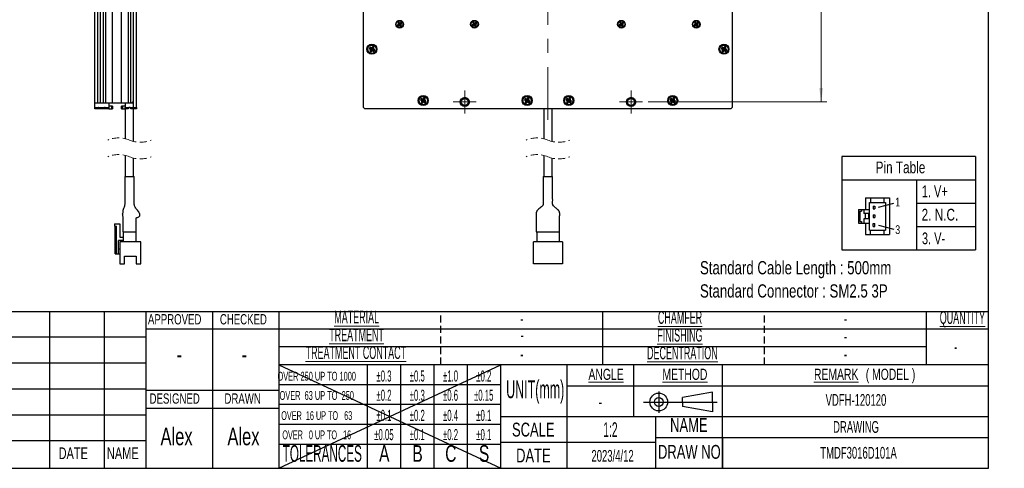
# Model space of a CAD drawing. Header units: millimetres. Extents: x 6 to 294, y 6 to 202.
# Tile 2 of 5: x 116 to 294, y 6 to 87. Entities that reach past the tile are written whole.
import ezdxf

# ---------------------------------------------------------------- set-up
doc = ezdxf.new("R2010")
doc.units = ezdxf.units.MM
doc.linetypes.add('CENTERX2', pattern=[20.32, 12.7, -2.54, 2.54, -2.54])
doc.linetypes.add('HIDDEN', pattern=[1.905, 1.27, -0.635])
doc.styles.add('SLDTEXTSTYLE0', font='TXT', dxfattribs={"width": 0.75})
doc.styles.add('SLDTEXTSTYLE1', font='TXT', dxfattribs={"width": 0.525})
doc.styles.add('SLDTEXTSTYLE2', font='TXT', dxfattribs={"width": 0.7})
doc.styles.add('SLDTEXTSTYLE3', font='TXT', dxfattribs={"width": 0.514474})
doc.styles.add('SLDTEXTSTYLE4', font='TXT', dxfattribs={"width": 0.515789})
doc.styles.add('SLDTEXTSTYLE5', font='TXT', dxfattribs={"width": 0.605})
doc.dimstyles.new('SLDDIMSTYLE0', dxfattribs={"dimtxt": 2.116667, "dimasz": 2.5, "dimexe": 0, "dimexo": 0.0625, "dimgap": 0.529167, "dimtad": 1, "dimdec": 1, "dimlfac": 2, "dimrnd": 1e-09, "dimzin": 4, "dimdsep": 46, "dimtxsty": 'SLDTEXTSTYLE0', "dimsah": 1, "dimcen": 0.09, "dimadec": 0, "dimazin": 1, "dimtfac": 1, "dimtdec": 1, "dimtofl": 0, "dimtmove": 0, "dimatfit": 3, "dimfxl": 1, "dimfrac": 2, "dimtolj": 1, "dimtzin": 12, "dimarcsym": 0})

# ---------------------------------------------------------------- blocks, each defined once
blk = doc.blocks.new('SW_NOTE_0')
at = {"color": 0, "linetype": 'Continuous', "lineweight": 0, "char_height": 2.3813, "attachment_point": 1, "style": 'SLDTEXTSTYLE0'}
for s, insert in [('Standard Cable Length : 500mm', (0, 3.07)), ('Standard Connector : SM2.5 3P', (0, -1.11))]:
    blk.add_mtext(s, dxfattribs=dict(at, insert=insert))
blk = doc.blocks.new('SW_NOTE_2')
at = {"color": 0, "linetype": 'Continuous', "lineweight": 0, "char_height": 2, "attachment_point": 2, "style": 'SLDTEXTSTYLE2'}
for s, insert in [('\\LREMARK', (4.5, 2.58)), ('( MODEL )', (14.3, 2.58))]:
    blk.add_mtext(s, dxfattribs=dict(at, insert=insert))
blk = doc.blocks.new('_D_9')
at = {"color": 7, "linetype": 'Continuous', "lineweight": 18}
for p, q in [((229.74, 136.47), (261.95, 136.47)), ((260.95, 136.47), (260.95, 72.47)), ((229.74, 72.47), (261.95, 72.47))]:
    blk.add_line(p, q, dxfattribs=at)
for points in [[(260.95, 136.47), (260.6, 133.97), (261.3, 133.97)], [(260.95, 72.47), (261.3, 74.97), (260.6, 74.97)]]:
    blk.add_solid(points, dxfattribs=at)
at = {"color": 7, "linetype": 'Continuous', "lineweight": 18, "insert": (258.22, 100.29), "char_height": 2.117, "attachment_point": 1, "rotation": 90, "style": 'SLDTEXTSTYLE0'}
blk.add_mtext('128.0', dxfattribs=at)
blk = doc.blocks.new('SW_CENTERMARKSYMBOL_4')
at = {"color": 0, "linetype": 'Continuous', "lineweight": 0}
for p, q in [((0, 1.25), (0, 2.07)), ((-1.25, 0), (-2.08, 0)), ((0, 0), (-1.25, 0)), ((0, 0), (0, 1.25)), ((0, 0), (0, -1.25)), ((0, 0), (1.25, 0)), ((1.25, 0), (2.07, 0)), ((0, -1.25), (0, -2.08))]:
    blk.add_line(p, q, dxfattribs=at)
blk = doc.blocks.new('SW_CENTERMARKSYMBOL_5')
at = {"color": 0, "linetype": 'Continuous', "lineweight": 0}
for p, q in [((0, 1.25), (0, 2.07)), ((-1.25, 0), (-2.08, 0)), ((0, 0), (-1.25, 0)), ((0, 0), (0, 1.25)), ((0, 0), (0, -1.25)), ((0, 0), (1.25, 0)), ((1.25, 0), (2.07, 0)), ((0, -1.25), (0, -2.08))]:
    blk.add_line(p, q, dxfattribs=at)

msp = doc.modelspace()

# ---------------------------------------------------------------- linework, layer by layer
at = {"color": 7, "linetype": 'Continuous', "lineweight": 25}
for p, q in [((291.144, 6.453), (291.144, 199.039)), ((129.94, 72.224), (129.94, 137.474)), ((135.94, 137.474), (135.94, 72.224)), ((136.44, 72.224), (136.44, 137.474)), ((136.94, 71.474), (136.94, 137.474)), ((136.94, 72.624), (136.94, 137.474)), ((137.44, 71.474), (137.44, 137.474)), ((178.419, 71.474), (178.419, 137.474)), ((244.919, 137.474), (244.919, 71.474)), ((130.44, 136.141), (130.44, 72.224)), ((130.94, 72.224), (130.94, 135.807)), ((131.44, 135.807), (131.44, 72.224)), ((131.94, 72.224), (131.94, 136.141)), ((133.115, 72.224), (133.115, 135.224)), ((134.765, 72.224), (134.765, 135.224)), ((184.763, 86.507), (184.522, 86.349)), ((184.522, 86.349), (184.645, 86.161)), ((184.676, 86.317), (184.522, 86.349)), ((184.794, 86.87), (184.606, 86.747)), ((184.606, 86.747), (184.763, 86.507)), ((184.76, 86.715), (184.606, 86.747)), ((184.645, 86.161), (184.886, 86.318)), ((184.678, 86.315), (184.645, 86.161)), ((184.917, 86.474), (184.676, 86.317)), ((184.676, 86.317), (184.678, 86.315)), ((184.678, 86.315), (184.918, 86.472)), ((184.762, 86.716), (184.76, 86.715)), ((184.76, 86.715), (184.917, 86.474)), ((184.762, 86.716), (184.794, 86.87)), ((184.919, 86.476), (184.762, 86.716)), ((184.917, 86.474), (184.763, 86.507)), ((184.951, 86.63), (184.794, 86.87)), ((184.918, 86.472), (184.886, 86.318)), ((184.886, 86.318), (185.043, 86.078)), ((184.918, 86.472), (185.076, 86.232)), ((185.16, 86.633), (184.919, 86.476)), ((184.919, 86.476), (184.951, 86.63)), ((184.92, 86.474), (185.161, 86.631)), ((184.92, 86.474), (185.074, 86.441)), ((185.078, 86.233), (184.92, 86.474)), ((185.192, 86.787), (184.951, 86.63)), ((185.076, 86.232), (185.043, 86.078)), ((185.043, 86.078), (185.232, 86.201)), ((185.074, 86.441), (185.315, 86.599)), ((185.232, 86.201), (185.074, 86.441)), ((185.076, 86.232), (185.078, 86.233)), ((185.078, 86.233), (185.232, 86.201)), ((185.16, 86.633), (185.192, 86.787)), ((185.161, 86.631), (185.16, 86.633)), ((185.161, 86.631), (185.315, 86.599)), ((185.315, 86.599), (185.192, 86.787)), ((198.263, 86.507), (198.022, 86.349)), ((198.022, 86.349), (198.145, 86.161)), ((198.176, 86.317), (198.022, 86.349)), ((198.294, 86.87), (198.106, 86.747)), ((198.106, 86.747), (198.263, 86.507)), ((198.26, 86.715), (198.106, 86.747)), ((198.145, 86.161), (198.386, 86.318)), ((198.178, 86.315), (198.145, 86.161)), ((198.417, 86.474), (198.176, 86.317)), ((198.176, 86.317), (198.178, 86.315)), ((198.178, 86.315), (198.418, 86.472)), ((198.262, 86.716), (198.26, 86.715)), ((198.26, 86.715), (198.417, 86.474)), ((198.262, 86.716), (198.294, 86.87)), ((198.419, 86.476), (198.262, 86.716)), ((198.417, 86.474), (198.263, 86.507)), ((198.451, 86.63), (198.294, 86.87)), ((198.418, 86.472), (198.386, 86.318)), ((198.386, 86.318), (198.543, 86.078)), ((198.418, 86.472), (198.576, 86.232)), ((198.66, 86.633), (198.419, 86.476)), ((198.419, 86.476), (198.451, 86.63)), ((198.42, 86.474), (198.661, 86.631)), ((198.42, 86.474), (198.574, 86.441)), ((198.578, 86.233), (198.42, 86.474)), ((198.692, 86.787), (198.451, 86.63)), ((198.576, 86.232), (198.543, 86.078)), ((198.543, 86.078), (198.732, 86.201)), ((198.574, 86.441), (198.815, 86.599)), ((198.732, 86.201), (198.574, 86.441)), ((198.576, 86.232), (198.578, 86.233)), ((198.578, 86.233), (198.732, 86.201)), ((198.66, 86.633), (198.692, 86.787)), ((198.661, 86.631), (198.66, 86.633)), ((198.661, 86.631), (198.815, 86.599)), ((198.815, 86.599), (198.692, 86.787)), ((224.763, 86.507), (224.522, 86.349)), ((224.522, 86.349), (224.645, 86.161)), ((224.676, 86.317), (224.522, 86.349)), ((224.794, 86.87), (224.606, 86.747)), ((224.606, 86.747), (224.763, 86.507)), ((224.76, 86.715), (224.606, 86.747)), ((224.645, 86.161), (224.886, 86.318)), ((224.678, 86.315), (224.645, 86.161)), ((224.917, 86.474), (224.676, 86.317)), ((224.676, 86.317), (224.678, 86.315)), ((224.678, 86.315), (224.918, 86.472)), ((224.762, 86.716), (224.76, 86.715)), ((224.76, 86.715), (224.917, 86.474)), ((224.762, 86.716), (224.794, 86.87)), ((224.919, 86.476), (224.762, 86.716)), ((224.917, 86.474), (224.763, 86.507)), ((224.951, 86.63), (224.794, 86.87)), ((224.918, 86.472), (224.886, 86.318)), ((224.886, 86.318), (225.043, 86.078)), ((224.918, 86.472), (225.076, 86.232)), ((225.16, 86.633), (224.919, 86.476)), ((224.919, 86.476), (224.951, 86.63)), ((224.92, 86.474), (225.161, 86.631)), ((224.92, 86.474), (225.074, 86.441)), ((225.078, 86.233), (224.92, 86.474)), ((225.192, 86.787), (224.951, 86.63)), ((225.076, 86.232), (225.043, 86.078)), ((225.043, 86.078), (225.232, 86.201)), ((225.074, 86.441), (225.315, 86.599)), ((225.232, 86.201), (225.074, 86.441)), ((225.076, 86.232), (225.078, 86.233)), ((225.078, 86.233), (225.232, 86.201)), ((225.16, 86.633), (225.192, 86.787)), ((225.161, 86.631), (225.16, 86.633)), ((225.161, 86.631), (225.315, 86.599)), ((225.315, 86.599), (225.192, 86.787)), ((238.263, 86.507), (238.022, 86.349)), ((238.022, 86.349), (238.145, 86.161)), ((238.176, 86.317), (238.022, 86.349)), ((238.294, 86.87), (238.106, 86.747)), ((238.106, 86.747), (238.263, 86.507)), ((238.26, 86.715), (238.106, 86.747)), ((238.145, 86.161), (238.386, 86.318)), ((238.178, 86.315), (238.145, 86.161)), ((238.417, 86.474), (238.176, 86.317)), ((238.176, 86.317), (238.178, 86.315)), ((238.178, 86.315), (238.418, 86.472)), ((238.262, 86.716), (238.26, 86.715)), ((238.26, 86.715), (238.417, 86.474)), ((238.262, 86.716), (238.294, 86.87)), ((238.419, 86.476), (238.262, 86.716)), ((238.417, 86.474), (238.263, 86.507)), ((238.451, 86.63), (238.294, 86.87)), ((238.418, 86.472), (238.386, 86.318)), ((238.386, 86.318), (238.543, 86.078)), ((238.418, 86.472), (238.576, 86.232)), ((238.66, 86.633), (238.419, 86.476)), ((238.419, 86.476), (238.451, 86.63)), ((238.42, 86.474), (238.661, 86.631)), ((238.42, 86.474), (238.574, 86.441)), ((238.578, 86.233), (238.42, 86.474)), ((238.692, 86.787), (238.451, 86.63)), ((238.576, 86.232), (238.543, 86.078)), ((238.543, 86.078), (238.732, 86.201)), ((238.574, 86.441), (238.815, 86.599)), ((238.732, 86.201), (238.574, 86.441)), ((238.576, 86.232), (238.578, 86.233)), ((238.578, 86.233), (238.732, 86.201)), ((238.66, 86.633), (238.692, 86.787)), ((238.661, 86.631), (238.66, 86.633)), ((238.661, 86.631), (238.815, 86.599)), ((238.815, 86.599), (238.692, 86.787)), ((179.576, 82.368), (179.416, 82.114)), ((179.569, 82.149), (179.416, 82.114)), ((179.416, 82.114), (179.712, 81.927)), ((179.712, 81.927), (179.525, 81.632)), ((179.611, 82.214), (179.569, 82.149)), ((179.569, 82.149), (179.865, 81.962)), ((179.872, 82.181), (179.576, 82.368)), ((179.611, 82.214), (179.576, 82.368)), ((179.907, 82.027), (179.611, 82.214)), ((179.865, 81.962), (179.678, 81.666)), ((179.865, 81.962), (179.712, 81.927)), ((179.744, 81.625), (179.931, 81.921)), ((179.778, 81.471), (179.965, 81.767)), ((180.059, 82.477), (179.872, 82.181)), ((179.907, 82.027), (179.872, 82.181)), ((180.094, 82.323), (179.907, 82.027)), ((179.931, 81.921), (179.965, 81.767)), ((179.931, 81.921), (180.226, 81.734)), ((179.965, 81.767), (180.261, 81.58)), ((179.972, 81.986), (180.159, 82.282)), ((179.972, 81.986), (180.126, 82.021)), ((180.268, 81.799), (179.972, 81.986)), ((180.313, 82.316), (180.059, 82.477)), ((180.094, 82.323), (180.059, 82.477)), ((180.159, 82.282), (180.094, 82.323)), ((180.126, 82.021), (180.313, 82.316)), ((180.421, 81.834), (180.126, 82.021)), ((180.159, 82.282), (180.313, 82.316)), ((180.226, 81.734), (180.268, 81.799)), ((180.226, 81.734), (180.261, 81.58)), ((180.261, 81.58), (180.421, 81.834)), ((180.268, 81.799), (180.421, 81.834)), ((243.076, 82.368), (242.916, 82.114)), ((243.069, 82.149), (242.916, 82.114)), ((242.916, 82.114), (243.212, 81.927)), ((243.212, 81.927), (243.025, 81.632)), ((243.111, 82.214), (243.069, 82.149)), ((243.069, 82.149), (243.365, 81.962)), ((243.372, 82.181), (243.076, 82.368)), ((243.111, 82.214), (243.076, 82.368)), ((243.407, 82.027), (243.111, 82.214)), ((243.365, 81.962), (243.178, 81.666)), ((243.365, 81.962), (243.212, 81.927)), ((243.244, 81.625), (243.431, 81.921)), ((243.278, 81.471), (243.465, 81.767)), ((243.559, 82.477), (243.372, 82.181)), ((243.407, 82.027), (243.372, 82.181)), ((243.594, 82.323), (243.407, 82.027)), ((243.431, 81.921), (243.465, 81.767)), ((243.431, 81.921), (243.726, 81.734)), ((243.465, 81.767), (243.761, 81.58)), ((243.472, 81.986), (243.659, 82.282)), ((243.472, 81.986), (243.626, 82.021)), ((243.768, 81.799), (243.472, 81.986)), ((243.813, 82.316), (243.559, 82.477)), ((243.594, 82.323), (243.559, 82.477)), ((243.659, 82.282), (243.594, 82.323)), ((243.626, 82.021), (243.813, 82.316)), ((243.921, 81.834), (243.626, 82.021)), ((243.659, 82.282), (243.813, 82.316)), ((243.726, 81.734), (243.768, 81.799)), ((243.726, 81.734), (243.761, 81.58)), ((243.761, 81.58), (243.921, 81.834)), ((243.768, 81.799), (243.921, 81.834)), ((179.678, 81.666), (179.525, 81.632)), ((179.525, 81.632), (179.778, 81.471)), ((179.678, 81.666), (179.744, 81.625)), ((179.744, 81.625), (179.778, 81.471)), ((243.178, 81.666), (243.025, 81.632)), ((243.025, 81.632), (243.278, 81.471)), ((243.178, 81.666), (243.244, 81.625)), ((243.244, 81.625), (243.278, 81.471)), ((188.826, 73.118), (188.666, 72.864)), ((188.819, 72.899), (188.666, 72.864)), ((188.666, 72.864), (188.962, 72.677)), ((188.861, 72.964), (188.819, 72.899)), ((188.819, 72.899), (189.115, 72.712)), ((189.122, 72.931), (188.826, 73.118)), ((188.861, 72.964), (188.826, 73.118)), ((189.157, 72.777), (188.861, 72.964)), ((189.309, 73.227), (189.122, 72.931)), ((189.157, 72.777), (189.122, 72.931)), ((189.344, 73.073), (189.157, 72.777)), ((189.222, 72.736), (189.409, 73.032)), ((189.563, 73.066), (189.309, 73.227)), ((189.344, 73.073), (189.309, 73.227)), ((189.409, 73.032), (189.344, 73.073)), ((189.376, 72.771), (189.563, 73.066)), ((189.409, 73.032), (189.563, 73.066)), ((207.576, 73.118), (207.416, 72.864)), ((207.569, 72.899), (207.416, 72.864)), ((207.416, 72.864), (207.712, 72.677)), ((207.611, 72.964), (207.569, 72.899)), ((207.569, 72.899), (207.865, 72.712)), ((207.872, 72.931), (207.576, 73.118)), ((207.611, 72.964), (207.576, 73.118)), ((207.907, 72.777), (207.611, 72.964)), ((208.059, 73.227), (207.872, 72.931)), ((207.907, 72.777), (207.872, 72.931)), ((208.094, 73.073), (207.907, 72.777)), ((207.972, 72.736), (208.159, 73.032)), ((208.313, 73.066), (208.059, 73.227)), ((208.094, 73.073), (208.059, 73.227)), ((208.159, 73.032), (208.094, 73.073)), ((208.126, 72.771), (208.313, 73.066)), ((208.159, 73.032), (208.313, 73.066)), ((215.076, 73.118), (214.916, 72.864)), ((215.069, 72.899), (214.916, 72.864)), ((214.916, 72.864), (215.212, 72.677)), ((215.111, 72.964), (215.069, 72.899)), ((215.069, 72.899), (215.365, 72.712)), ((215.372, 72.931), (215.076, 73.118)), ((215.111, 72.964), (215.076, 73.118)), ((215.407, 72.777), (215.111, 72.964)), ((215.559, 73.227), (215.372, 72.931)), ((215.407, 72.777), (215.372, 72.931)), ((215.594, 73.073), (215.407, 72.777)), ((215.472, 72.736), (215.659, 73.032)), ((215.813, 73.066), (215.559, 73.227)), ((215.594, 73.073), (215.559, 73.227)), ((215.659, 73.032), (215.594, 73.073)), ((215.626, 72.771), (215.813, 73.066)), ((215.659, 73.032), (215.813, 73.066)), ((233.826, 73.118), (233.666, 72.864)), ((233.819, 72.899), (233.666, 72.864)), ((233.666, 72.864), (233.962, 72.677)), ((233.861, 72.964), (233.819, 72.899)), ((233.819, 72.899), (234.115, 72.712)), ((234.122, 72.931), (233.826, 73.118)), ((233.861, 72.964), (233.826, 73.118)), ((234.157, 72.777), (233.861, 72.964)), ((234.309, 73.227), (234.122, 72.931)), ((234.157, 72.777), (234.122, 72.931)), ((234.344, 73.073), (234.157, 72.777)), ((234.222, 72.736), (234.409, 73.032)), ((234.563, 73.066), (234.309, 73.227)), ((234.344, 73.073), (234.309, 73.227)), ((234.409, 73.032), (234.344, 73.073)), ((234.376, 72.771), (234.563, 73.066)), ((234.409, 73.032), (234.563, 73.066)), ((130.44, 72.224), (129.94, 72.224)), ((129.94, 71.474), (129.94, 72.224)), ((132.44, 72.224), (129.94, 72.224)), ((129.94, 71.224), (129.94, 71.474)), ((129.94, 71.474), (130.69, 71.474)), ((130.44, 71.224), (129.94, 71.224)), ((131.19, 71.224), (130.44, 71.224)), ((131.19, 71.324), (130.461, 71.324)), ((130.54, 71.424), (130.49, 71.374)), ((130.69, 71.474), (131.69, 71.474)), ((131.44, 72.224), (130.94, 72.224)), ((131.919, 71.324), (131.19, 71.324)), ((131.94, 71.224), (131.19, 71.224)), ((131.69, 71.474), (132.44, 71.474)), ((131.89, 71.374), (131.84, 71.424)), ((133.115, 72.224), (131.94, 72.224)), ((132.44, 71.224), (131.94, 71.224)), ((132.44, 72.224), (132.44, 71.474)), ((132.44, 71.474), (132.44, 71.224)), ((132.44, 71.224), (132.94, 71.224)), ((132.49, 72.224), (132.49, 71.724)), ((132.94, 71.724), (132.49, 71.724)), ((132.94, 71.724), (132.94, 71.224)), ((133.115, 71.724), (132.94, 71.724)), ((132.94, 71.224), (133.115, 71.224)), ((134.765, 72.224), (133.115, 72.224)), ((133.115, 71.724), (133.115, 71.224)), ((135.94, 72.224), (134.765, 72.224)), ((134.765, 71.224), (134.765, 71.724)), ((134.94, 71.724), (134.765, 71.724)), ((134.765, 71.224), (134.94, 71.224)), ((134.94, 71.724), (134.94, 71.224)), ((135.39, 71.724), (134.94, 71.724)), ((134.94, 71.224), (135.44, 71.224)), ((135.39, 72.224), (135.39, 71.724)), ((135.44, 72.224), (135.44, 71.474)), ((136.94, 72.224), (135.44, 72.224)), ((135.44, 71.474), (136.19, 71.474)), ((135.44, 71.224), (135.44, 71.474)), ((135.44, 71.224), (135.44, 65.845)), ((135.94, 71.224), (135.44, 71.224)), ((136.19, 71.474), (136.94, 71.474)), ((136.54, 72.224), (136.44, 72.224)), ((136.94, 71.224), (136.44, 71.224)), ((136.54, 72.224), (136.94, 72.624)), ((136.94, 71.474), (136.94, 72.224)), ((136.94, 71.474), (137.44, 71.474)), ((136.94, 71.224), (136.94, 71.474)), ((136.94, 65.352), (136.94, 71.224)), ((137.44, 71.224), (136.94, 71.224)), ((137.44, 71.474), (137.44, 71.224)), ((178.419, 71.474), (178.669, 71.224)), ((244.669, 71.224), (178.669, 71.224)), ((188.962, 72.677), (188.775, 72.382)), ((188.928, 72.416), (188.775, 72.382)), ((188.775, 72.382), (189.028, 72.221)), ((189.115, 72.712), (188.928, 72.416)), ((188.928, 72.416), (188.994, 72.375)), ((189.115, 72.712), (188.962, 72.677)), ((188.994, 72.375), (189.181, 72.671)), ((188.994, 72.375), (189.028, 72.221)), ((189.028, 72.221), (189.215, 72.517)), ((189.181, 72.671), (189.215, 72.517)), ((189.181, 72.671), (189.476, 72.484)), ((189.215, 72.517), (189.511, 72.33)), ((189.222, 72.736), (189.376, 72.771)), ((189.518, 72.549), (189.222, 72.736)), ((189.671, 72.584), (189.376, 72.771)), ((189.476, 72.484), (189.518, 72.549)), ((189.476, 72.484), (189.511, 72.33)), ((189.511, 72.33), (189.671, 72.584)), ((189.518, 72.549), (189.671, 72.584)), ((207.712, 72.677), (207.525, 72.382)), ((207.678, 72.416), (207.525, 72.382)), ((207.525, 72.382), (207.778, 72.221)), ((207.865, 72.712), (207.678, 72.416)), ((207.678, 72.416), (207.744, 72.375)), ((207.865, 72.712), (207.712, 72.677)), ((207.744, 72.375), (207.931, 72.671)), ((207.744, 72.375), (207.778, 72.221)), ((207.778, 72.221), (207.965, 72.517)), ((207.931, 72.671), (207.965, 72.517)), ((207.931, 72.671), (208.226, 72.484)), ((207.965, 72.517), (208.261, 72.33)), ((207.972, 72.736), (208.126, 72.771)), ((208.268, 72.549), (207.972, 72.736)), ((208.421, 72.584), (208.126, 72.771)), ((208.226, 72.484), (208.268, 72.549)), ((208.226, 72.484), (208.261, 72.33)), ((208.261, 72.33), (208.421, 72.584)), ((208.268, 72.549), (208.421, 72.584)), ((210.919, 71.224), (210.919, 65.845)), ((212.419, 65.352), (212.419, 71.224)), ((215.212, 72.677), (215.025, 72.382)), ((215.178, 72.416), (215.025, 72.382)), ((215.025, 72.382), (215.278, 72.221)), ((215.365, 72.712), (215.178, 72.416)), ((215.178, 72.416), (215.244, 72.375)), ((215.365, 72.712), (215.212, 72.677)), ((215.244, 72.375), (215.431, 72.671)), ((215.244, 72.375), (215.278, 72.221)), ((215.278, 72.221), (215.465, 72.517)), ((215.431, 72.671), (215.465, 72.517)), ((215.431, 72.671), (215.726, 72.484)), ((215.465, 72.517), (215.761, 72.33)), ((215.472, 72.736), (215.626, 72.771)), ((215.768, 72.549), (215.472, 72.736)), ((215.921, 72.584), (215.626, 72.771)), ((215.726, 72.484), (215.768, 72.549)), ((215.726, 72.484), (215.761, 72.33)), ((215.761, 72.33), (215.921, 72.584)), ((215.768, 72.549), (215.921, 72.584)), ((233.962, 72.677), (233.775, 72.382)), ((233.928, 72.416), (233.775, 72.382)), ((233.775, 72.382), (234.028, 72.221)), ((234.115, 72.712), (233.928, 72.416)), ((233.928, 72.416), (233.994, 72.375)), ((234.115, 72.712), (233.962, 72.677)), ((233.994, 72.375), (234.181, 72.671)), ((233.994, 72.375), (234.028, 72.221)), ((234.028, 72.221), (234.215, 72.517)), ((234.181, 72.671), (234.215, 72.517)), ((234.181, 72.671), (234.476, 72.484)), ((234.215, 72.517), (234.511, 72.33)), ((234.222, 72.736), (234.376, 72.771)), ((234.518, 72.549), (234.222, 72.736)), ((234.671, 72.584), (234.376, 72.771)), ((234.476, 72.484), (234.518, 72.549)), ((234.476, 72.484), (234.511, 72.33)), ((234.511, 72.33), (234.671, 72.584)), ((234.518, 72.549), (234.671, 72.584)), ((244.669, 71.224), (244.919, 71.474)), ((135.44, 62.845), (135.44, 59.05)), ((136.94, 59.05), (136.94, 62.352)), ((210.919, 62.845), (210.919, 59.05)), ((212.419, 59.05), (212.419, 62.352)), ((288.789, 62.64), (264.677, 62.64)), ((264.677, 62.64), (264.677, 45.795)), ((288.789, 62.64), (288.789, 45.795)), ((135.34, 59.05), (137.04, 59.05)), ((210.819, 59.05), (212.519, 59.05)), ((264.677, 58.429), (288.789, 58.429)), ((278.136, 58.429), (278.136, 45.795)), ((268.947, 55.181), (273.277, 55.181)), ((268.947, 55.181), (268.947, 53.079)), ((269.865, 55.181), (269.865, 54.366)), ((272.318, 54.366), (272.318, 55.181)), ((273.277, 55.181), (273.277, 48.598)), ((269.677, 54.366), (272.53, 54.366)), ((269.677, 49.334), (269.677, 54.366)), ((270.345, 53.707), (270.345, 53.188)), ((270.345, 53.707), (270.653, 53.707)), ((270.653, 53.707), (270.653, 53.188)), ((271.279, 53.522), (274.067, 54.215)), ((272.53, 54.366), (272.53, 49.334)), ((278.136, 54.218), (288.789, 54.218)), ((137.832, 51.758), (137.862, 51.773)), ((267.701, 53.079), (269.677, 53.079)), ((267.701, 53.079), (267.701, 50.612)), ((267.923, 52.776), (267.923, 50.922)), ((267.923, 52.776), (268.221, 52.776)), ((268.221, 53.079), (268.221, 52.776)), ((268.657, 53.079), (268.657, 52.395)), ((269.677, 52.395), (268.657, 52.395)), ((268.894, 52.395), (268.894, 51.381)), ((269.469, 52.395), (269.469, 51.381)), ((270.345, 53.188), (270.653, 53.188)), ((270.345, 52.14), (270.345, 51.62)), ((270.345, 52.14), (270.653, 52.14)), ((270.345, 51.62), (270.653, 51.62)), ((270.653, 52.14), (270.653, 51.62)), ((133.465, 50.475), (133.465, 50.075)), ((133.465, 50.475), (134.465, 50.475)), ((133.465, 50.075), (133.865, 50.075)), ((133.615, 45.125), (133.615, 50.075)), ((133.865, 45.125), (133.865, 50.075)), ((134.465, 50.475), (134.465, 48.125)), ((267.701, 50.612), (269.677, 50.612)), ((267.923, 50.922), (268.221, 50.922)), ((268.221, 50.922), (268.221, 50.612)), ((269.677, 51.381), (268.657, 51.381)), ((268.657, 51.381), (268.657, 50.612)), ((268.944, 50.612), (268.944, 48.598)), ((270.345, 50.54), (270.653, 50.54)), ((270.345, 50.012), (270.345, 50.54)), ((270.345, 50.012), (270.653, 50.012)), ((270.653, 50.012), (270.653, 50.54)), ((271.279, 50.25), (274.059, 49.555)), ((278.136, 50.006), (288.789, 50.006)), ((134.465, 48.125), (135.065, 48.125)), ((134.965, 49.05), (135.215, 49.05)), ((135.065, 49.05), (135.065, 47.275)), ((135.215, 49.05), (137.165, 49.05)), ((137.165, 49.05), (137.415, 49.05)), ((137.315, 49.05), (137.315, 47.275)), ((209.569, 49.05), (209.819, 49.05)), ((209.669, 49.05), (209.669, 47.275)), ((209.819, 49.05), (213.519, 49.05)), ((213.519, 49.05), (213.769, 49.05)), ((213.669, 49.05), (213.669, 47.275)), ((268.944, 48.598), (273.277, 48.598)), ((269.677, 49.334), (272.53, 49.334)), ((269.865, 48.598), (269.865, 49.334)), ((272.318, 48.598), (272.318, 49.334)), ((135.065, 47.525), (134.215, 47.525)), ((134.215, 45.125), (134.215, 47.525)), ((134.465, 47.275), (134.465, 43.275)), ((138.215, 47.275), (134.465, 47.275)), ((138.215, 43.275), (138.215, 47.275)), ((209.044, 43.275), (209.044, 47.275)), ((214.294, 47.275), (209.044, 47.275)), ((214.294, 47.275), (214.294, 43.275)), ((133.615, 45.125), (133.865, 45.125)), ((133.865, 45.125), (134.215, 45.125)), ((134.465, 45.925), (134.215, 45.925)), ((134.215, 45.125), (134.415, 45.125)), ((134.465, 45.175), (134.415, 45.125)), ((135.302, 44.675), (137.377, 44.675)), ((135.302, 43.275), (135.302, 44.675)), ((137.377, 44.675), (137.377, 43.275)), ((264.677, 45.795), (288.789, 45.795)), ((134.465, 43.275), (135.302, 43.275)), ((137.377, 43.275), (138.215, 43.275)), ((214.294, 43.275), (209.044, 43.275)), ((71.558, 34.72), (139.144, 34.72)), ((121.788, 34.72), (121.788, 6.453)), ((131.644, 34.72), (131.644, 6.453)), ((139.144, 34.72), (139.144, 6.453)), ((139.144, 34.72), (291.144, 34.72)), ((151.144, 34.72), (151.144, 6.453)), ((163.144, 34.72), (163.144, 6.453)), ((221.544, 25.12), (221.544, 34.72)), ((279.944, 25.12), (279.944, 34.72)), ((291.144, 31.52), (139.144, 31.52)), ((139.144, 30.053), (102.344, 30.053)), ((279.944, 28.32), (163.144, 28.32)), ((139.144, 25.386), (102.344, 25.386)), ((291.144, 25.12), (163.144, 25.12)), ((163.144, 25.12), (203.144, 6.453)), ((163.144, 6.453), (203.144, 25.12)), ((179.144, 6.453), (179.144, 25.12)), ((185.144, 6.453), (185.144, 25.12)), ((191.144, 6.453), (191.144, 25.12)), ((197.144, 6.453), (197.144, 25.12)), ((203.144, 6.453), (203.144, 25.12)), ((215.144, 15.786), (215.144, 25.12)), ((227.144, 15.786), (227.144, 25.12)), ((243.144, 6.453), (243.144, 25.12)), ((203.144, 21.52), (163.144, 21.52)), ((139.144, 20.72), (102.344, 20.72)), ((163.144, 20.453), (139.144, 20.453)), ((291.144, 21.253), (215.144, 21.253)), ((231.658, 20.314), (231.658, 16.474)), ((241.354, 20.174), (235.917, 19.205)), ((241.354, 18.394), (241.354, 20.174)), ((203.144, 17.92), (163.144, 17.92)), ((228.88, 18.394), (242.206, 18.394)), ((235.917, 18.394), (235.917, 19.205)), ((235.917, 18.394), (235.917, 17.583)), ((241.354, 18.394), (241.354, 16.614)), ((139.144, 16.053), (102.344, 16.053)), ((163.144, 17.253), (139.144, 17.253)), ((241.354, 16.614), (235.917, 17.583)), ((203.144, 14.32), (163.144, 14.32)), ((203.144, 15.786), (291.144, 15.786)), ((215.144, 6.453), (215.144, 15.786)), ((231.144, 6.453), (231.144, 15.786)), ((139.144, 11.386), (102.344, 11.386)), ((203.144, 10.72), (163.144, 10.72)), ((231.144, 11.12), (203.144, 11.12)), ((291.144, 11.92), (231.144, 11.92)), ((243.144, 11.92), (243.144, 6.453)), ((5.901, 6.453), (291.144, 6.453))]:
    msp.add_line(p, q, dxfattribs=at)
at = {"color": 7, "linetype": 'CENTERX2', "lineweight": 18}
msp.add_line((211.669, 139.724), (211.669, 69.224), dxfattribs=at)
at = {"color": 7, "linetype": 'HIDDEN', "lineweight": 25}
for p, q in [((192.344, 25.12), (192.344, 34.72)), ((250.744, 25.12), (250.744, 34.72))]:
    msp.add_line(p, q, dxfattribs=at)
at = {"color": 7, "linetype": 'Continuous', "lineweight": 25}
for centre, radius in [((184.919, 86.474), 0.7), ((184.919, 86.474), 0.6), ((198.419, 86.474), 0.7), ((198.419, 86.474), 0.6), ((224.919, 86.474), 0.7), ((224.919, 86.474), 0.6), ((238.419, 86.474), 0.7), ((238.419, 86.474), 0.6), ((179.919, 81.974), 0.9), ((179.919, 81.974), 0.75), ((243.419, 81.974), 0.9), ((243.419, 81.974), 0.75), ((189.169, 72.724), 0.9), ((189.169, 72.724), 0.75), ((196.669, 72.474), 0.825), ((196.669, 72.474), 0.625), ((207.919, 72.724), 0.9), ((207.919, 72.724), 0.75), ((215.419, 72.724), 0.9), ((215.419, 72.724), 0.75), ((226.669, 72.474), 0.825), ((226.669, 72.474), 0.625), ((234.169, 72.724), 0.9), ((234.169, 72.724), 0.75), ((231.658, 18.394), 1.6), ((231.658, 18.394), 0.8)]:
    msp.add_circle(centre, radius, dxfattribs=at)
at = {"color": 7, "linetype": 'Continuous', "lineweight": 0}
for centre, start, end in [((196.669, 72.474), 254.99506, 194.99878), ((226.669, 72.474), 254.99253, 194.99819)]:
    msp.add_arc(centre, 0.75, start, end, dxfattribs=at)
at = {"color": 7, "linetype": 'Continuous', "lineweight": 25}
for centre, start, end in [((130.69, 71.224), 89.99972, 180.00039), ((130.69, 71.224), 18.57781, 90.00032), ((131.69, 71.224), 89.9995, 161.42237), ((131.69, 71.224), 359.99987, 90.00003), ((136.19, 71.224), 89.99968, 180.00043), ((136.19, 71.224), 359.99949, 90.00035)]:
    msp.add_arc(centre, 0.25, start, end, dxfattribs=at)
at = {"color": 7, "linetype": 'HIDDEN', "lineweight": 18}
for centre, start, end in [((134.227, 60.888), 67.38014, 112.61986), ((209.706, 60.888), 67.38014, 112.61986), ((138.152, 70.308), 247.38014, 292.61986), ((213.631, 70.308), 247.38014, 292.61986), ((134.227, 57.888), 67.38014, 112.61986), ((138.152, 67.308), 247.38014, 292.61986), ((209.706, 57.888), 67.38014, 112.61986), ((213.631, 67.308), 247.38014, 292.61986)]:
    msp.add_arc(centre, 5.103, start, end, dxfattribs=at)
at = {"color": 7, "linetype": 'Continuous', "lineweight": 25}
for points, knots in [([(131.453, 71.304), (131.381, 71.313), (131.206, 71.334), (131.03, 71.315), (130.927, 71.304)], [0, 0, 0, 0, 0.4108156, 1, 1, 1, 1]), ([(135.34, 59.05), (135.34, 58.667), (135.341, 57.963), (135.343, 57), (135.344, 56.222), (135.342, 55.63), (135.342, 55.176), (135.334, 54.706), (135.365, 54.161), (135.289, 53.634), (135.115, 53.235), (134.982, 52.842), (134.946, 52.318), (134.972, 51.705), (134.967, 51.282), (134.965, 51.063)], [0, 0, 0, 0, 0.142832, 0.2628551, 0.3596404, 0.4331824, 0.4838765, 0.5289389, 0.6085583, 0.6878665, 0.724252, 0.7706857, 0.8421116, 0.9183305, 1, 1, 1, 1]), ([(138.059, 52.234), (137.973, 52.417), (137.827, 52.73), (137.547, 53.081), (137.318, 53.354), (137.154, 53.596), (137.045, 53.898), (137.027, 54.252), (137.049, 54.738), (137.034, 55.41), (137.035, 56.355), (137.037, 57.601), (137.039, 58.534), (137.04, 59.05)], [0, 0, 0, 0, 0.0849485, 0.1451805, 0.1887046, 0.2354098, 0.2675949, 0.3228947, 0.3832812, 0.4737505, 0.6063706, 0.7820285, 1, 1, 1, 1]), ([(210.819, 59.05), (210.82, 58.658), (210.823, 57.935), (210.831, 56.946), (210.832, 56.145), (210.827, 55.531), (210.82, 55.059), (210.809, 54.693), (210.83, 54.374), (210.84, 54.13), (210.794, 53.938), (210.695, 53.745), (210.484, 53.529), (210.192, 53.317), (209.922, 53.11), (209.749, 52.928), (209.659, 52.787), (209.604, 52.676), (209.571, 52.57), (209.551, 52.46), (209.542, 52.371), (209.539, 52.291), (209.539, 52.229), (209.54, 52.175), (209.542, 52.12), (209.546, 52.067), (209.55, 52.018), (209.554, 51.961), (209.56, 51.901), (209.567, 51.823), (209.572, 51.742), (209.571, 51.649), (209.569, 51.569), (209.568, 51.505), (209.568, 51.465), (209.568, 51.434), (209.568, 51.403), (209.568, 51.373), (209.568, 51.344), (209.569, 51.287), (209.569, 51.205), (209.569, 51.083), (209.568, 50.851), (209.568, 50.443), (209.568, 49.81), (209.569, 49.324), (209.569, 49.05)], [0, 0, 0, 0, 0.112043, 0.2063834, 0.2826708, 0.3409065, 0.3817378, 0.4175953, 0.445431, 0.4729505, 0.4868608, 0.5013462, 0.5343775, 0.5717029, 0.604608, 0.6314886, 0.6427226, 0.6523343, 0.6667617, 0.6744257, 0.6843095, 0.6923046, 0.6970433, 0.7022381, 0.707662, 0.7127407, 0.7174186, 0.7216862, 0.7289941, 0.7348204, 0.744031, 0.7519561, 0.7614304, 0.7670922, 0.7700487, 0.7730186, 0.7759594, 0.7788342, 0.781614, 0.784276, 0.7950112, 0.8049653, 0.8191969, 0.8611956, 0.9215841, 1, 1, 1, 1]), ([(213.768, 51.583), (213.767, 51.626), (213.764, 51.712), (213.771, 51.85), (213.784, 51.973), (213.791, 52.068), (213.795, 52.125), (213.797, 52.167), (213.799, 52.234), (213.798, 52.33), (213.789, 52.446), (213.771, 52.545), (213.751, 52.619), (213.731, 52.673), (213.711, 52.721), (213.687, 52.768), (213.656, 52.822), (213.616, 52.882), (213.565, 52.947), (213.458, 53.065), (213.274, 53.222), (213.024, 53.403), (212.764, 53.609), (212.578, 53.831), (212.484, 54.15), (212.53, 54.545), (212.517, 55.101), (212.506, 55.811), (212.505, 56.702), (212.514, 57.805), (212.517, 58.612), (212.519, 59.05)], [0, 0, 0, 0, 0.0163626, 0.0321504, 0.0521696, 0.0628402, 0.0681793, 0.0734731, 0.0786926, 0.0933847, 0.109799, 0.1223404, 0.131194, 0.1386403, 0.1440358, 0.1506541, 0.1584886, 0.167556, 0.1778922, 0.1895474, 0.2273459, 0.268643, 0.3057024, 0.352568, 0.3742926, 0.4292817, 0.4995015, 0.5844737, 0.6962814, 0.8349828, 1, 1, 1, 1]), ([(134.949, 52.234), (134.949, 52.248), (134.949, 52.275), (134.95, 52.302), (134.95, 52.316)], [0, 0, 0, 0, 0.4995248, 1, 1, 1, 1]), ([(137.415, 49.05), (137.411, 49.313), (137.405, 49.804), (137.386, 50.483), (137.414, 50.982), (137.426, 51.295), (137.379, 51.451), (137.406, 51.522), (137.418, 51.555)], [0, 0, 0, 0, 0.3146358, 0.5861889, 0.811999, 0.911524, 0.9593075, 1, 1, 1, 1]), ([(137.425, 51.564), (137.451, 51.585), (137.507, 51.633), (137.659, 51.691), (137.777, 51.738), (137.858, 51.77)], [0, 0, 0, 0, 0.2048717, 0.4565579, 1, 1, 1, 1]), ([(137.87, 51.776), (137.916, 51.802), (137.983, 51.84), (138.037, 51.911), (138.055, 51.947), (138.064, 51.968), (138.069, 51.984), (138.074, 52), (138.079, 52.023), (138.084, 52.064), (138.083, 52.155), (138.059, 52.23), (138.043, 52.282)], [0, 0, 0, 0, 0.2638205, 0.3803907, 0.4371102, 0.465388, 0.493702, 0.5221495, 0.5508017, 0.6089837, 0.7304269, 1, 1, 1, 1]), ([(138.042, 51.923), (138.045, 51.927), (138.054, 51.94), (138.065, 51.966), (138.074, 51.992), (138.08, 52.015), (138.084, 52.039), (138.089, 52.084), (138.085, 52.152), (138.07, 52.221), (138.052, 52.275), (138.039, 52.311), (138.026, 52.34), (138.015, 52.365), (138.007, 52.38), (138.003, 52.388)], [0, 0, 0, 0, 0.02991897, 0.09727096, 0.16718034, 0.20333336, 0.24038928, 0.31728468, 0.48052968, 0.65881597, 0.75113903, 0.83131123, 0.89681103, 0.94698608, 1, 1, 1, 1]), ([(213.766, 51.727), (213.766, 51.735), (213.766, 51.743), (213.766, 51.739), (213.766, 51.739)], [0, 0, 0, 0, 0.9867487, 1, 1, 1, 1]), ([(213.769, 49.05), (213.769, 49.43), (213.769, 49.935), (213.769, 50.524), (213.769, 50.775), (213.769, 50.921), (213.769, 51.013), (213.769, 51.103), (213.768, 51.222), (213.769, 51.37), (213.769, 51.503), (213.768, 51.607), (213.767, 51.653), (213.766, 51.674)], [0, 0, 0, 0, 0.4342754, 0.5781035, 0.6730386, 0.7210429, 0.7447639, 0.7787297, 0.8234714, 0.8813713, 0.9472983, 0.9756652, 1, 1, 1, 1]), ([(134.965, 51.067), (134.965, 50.984), (134.965, 50.761), (134.965, 50.448), (134.965, 50.111), (134.965, 49.662), (134.965, 49.303), (134.965, 49.05)], [0, 0, 0, 0, 0.1235193, 0.3309127, 0.4666177, 0.6236763, 1, 1, 1, 1])]:
    msp.add_open_spline(points, degree=3, knots=knots, dxfattribs=at)

# ---------------------------------------------------------------- block references
at = {"color": 7, "linetype": 'Continuous', "lineweight": 0}
for name, p in [('SW_CENTERMARKSYMBOL_5', (196.669, 72.474)), ('SW_CENTERMARKSYMBOL_4', (226.669, 72.474)), ('SW_NOTE_0', (239.087, 40.715)), ('SW_NOTE_2', (259.158, 21.811))]:
    msp.add_blockref(name, p, dxfattribs=at)

# ---------------------------------------------------------------- texts
for s, insert, char_height, attachment_point, style in [('Pin Table', (270.769, 61.733), 2.1167, 1, 'SLDTEXTSTYLE0'), ('1. V+', (279.094, 57.416), 2.1167, 1, 'SLDTEXTSTYLE2'), ('1', (274.307, 55.215), 1.587, 1, 'SLDTEXTSTYLE0'), ('2. N.C.', (279.07, 53.213), 2.1167, 1, 'SLDTEXTSTYLE0'), ('3', (274.307, 50.247), 1.587, 1, 'SLDTEXTSTYLE0'), ('3. V-', (279.128, 48.948), 2.1167, 1, 'SLDTEXTSTYLE2'), ('APPROVED', (144.345, 34.232), 1.8521, 2, 'SLDTEXTSTYLE2'), ('CHECKED', (156.738, 34.232), 1.8521, 2, 'SLDTEXTSTYLE2'), ('\\LMATERIAL', (177.173, 34.852), 2.3, 2, 'SLDTEXTSTYLE1'), ('\\LCHAMFER', (235.495, 34.788), 2.3, 2, 'SLDTEXTSTYLE1'), ('\\LQUANTITY', (286.421, 34.773), 2.3, 2, 'SLDTEXTSTYLE1'), ('-', (206.953, 34.589), 2.3, 2, 'SLDTEXTSTYLE1'), ('-', (265.353, 34.589), 2.3, 2, 'SLDTEXTSTYLE1'), ('\\LTREATMENT', (177.156, 31.652), 2.3, 2, 'SLDTEXTSTYLE1'), ('-', (207.022, 31.652), 2.3, 2, 'SLDTEXTSTYLE1'), ('\\LFINISHING', (235.462, 31.588), 2.3, 2, 'SLDTEXTSTYLE1'), ('\\LTREATMENT CONTACT', (177.025, 28.452), 2.3, 2, 'SLDTEXTSTYLE1'), ('\\LDECENTRATION', (235.915, 28.388), 2.3, 2, 'SLDTEXTSTYLE1'), ('-', (265.353, 31.389), 2.3, 2, 'SLDTEXTSTYLE1'), ('-', (145.182, 28.548), 3.175, 2, 'SLDTEXTSTYLE2'), ('-', (156.916, 28.548), 3.175, 2, 'SLDTEXTSTYLE2'), ('-', (206.953, 28.189), 2.3, 2, 'SLDTEXTSTYLE1'), ('-', (265.353, 28.189), 2.3, 2, 'SLDTEXTSTYLE1'), ('-', (285.202, 29.507), 2.3, 2, 'SLDTEXTSTYLE1'), ('OVER 250 UP TO 1000', (169.966, 23.836), 1.5875, 2, 'SLDTEXTSTYLE1'), ('±0.3', (182.096, 24.084), 2, 2, 'SLDTEXTSTYLE1'), ('±0.5', (188.096, 24.084), 2, 2, 'SLDTEXTSTYLE1'), ('±1.0', (194.096, 24.084), 2, 2, 'SLDTEXTSTYLE1'), ('±0.2', (200.096, 24.084), 2, 2, 'SLDTEXTSTYLE1'), ('\\LANGLE', (222.15, 24.389), 2, 2, 'SLDTEXTSTYLE2'), ('\\LMETHOD', (236.373, 24.389), 2, 2, 'SLDTEXTSTYLE2'), ('UNIT(mm)', (209.373, 22.283), 3.2, 2, 'SLDTEXTSTYLE1'), ('DESIGNED', (144.345, 19.95), 1.8521, 2, 'SLDTEXTSTYLE2'), ('DRAWN', (156.599, 19.95), 1.8521, 2, 'SLDTEXTSTYLE2'), ('OVER  63 UP TO  250', (169.966, 20.369), 1.5875, 2, 'SLDTEXTSTYLE1'), ('±0.2', (182.096, 20.618), 2, 2, 'SLDTEXTSTYLE1'), ('±0.3', (188.096, 20.618), 2, 2, 'SLDTEXTSTYLE1'), ('±0.6', (194.096, 20.618), 2, 2, 'SLDTEXTSTYLE1'), ('±0.15', (200.082, 20.618), 2, 2, 'SLDTEXTSTYLE1'), ('VDFH-120120', (267.224, 19.831), 2.11667, 2, 'SLDTEXTSTYLE5'), ('-', (221.124, 19.393), 2, 2, 'SLDTEXTSTYLE2'), ('OVER  16 UP TO   63', (169.966, 16.743), 1.5875, 2, 'SLDTEXTSTYLE4'), ('±0.1', (182.096, 16.991), 2, 2, 'SLDTEXTSTYLE1'), ('±0.2', (188.096, 16.991), 2, 2, 'SLDTEXTSTYLE1'), ('±0.4', (194.096, 16.991), 2, 2, 'SLDTEXTSTYLE1'), ('±0.1', (200.096, 16.991), 2, 2, 'SLDTEXTSTYLE1'), ('SCALE', (209.022, 14.676), 2.5, 2, 'SLDTEXTSTYLE2'), ('1:2', (222.936, 14.746), 2.6458, 2, 'SLDTEXTSTYLE1'), ('NAME', (237.081, 15.492), 2.5, 2, 'SLDTEXTSTYLE2'), ('DRAWING', (267.236, 14.959), 2.1167, 2, 'SLDTEXTSTYLE5'), ('Alex', (144.685, 13.777), 3.175, 2, 'SLDTEXTSTYLE2'), ('Alex', (156.752, 13.777), 3.175, 2, 'SLDTEXTSTYLE2'), ('OVER   0 UP TO   16', (169.966, 13.276), 1.5875, 2, 'SLDTEXTSTYLE3'), ('±0.05', (182.082, 13.524), 2, 2, 'SLDTEXTSTYLE1'), ('±0.1', (188.096, 13.524), 2, 2, 'SLDTEXTSTYLE1'), ('±0.2', (194.096, 13.524), 2, 2, 'SLDTEXTSTYLE1'), ('±0.1', (200.096, 13.524), 2, 2, 'SLDTEXTSTYLE1'), ('TOLERANCES', (170.966, 10.622), 3, 2, 'SLDTEXTSTYLE1'), ('C', (194.15, 10.622), 3, 2, 'SLDTEXTSTYLE2'), ('S', (200.15, 10.622), 3, 2, 'SLDTEXTSTYLE2'), ('DRAW NO.', (237.498, 10.658), 2.5, 2, 'SLDTEXTSTYLE2'), ('DATE', (126.052, 10.219), 2.1167, 2, 'SLDTEXTSTYLE2'), ('NAME', (134.986, 10.219), 2.1167, 2, 'SLDTEXTSTYLE2'), ('A', (182.15, 10.622), 3, 2, 'SLDTEXTSTYLE2'), ('B', (188.15, 10.622), 3, 2, 'SLDTEXTSTYLE2'), ('DATE', (209.047, 10.009), 2.5, 2, 'SLDTEXTSTYLE2'), ('2023/4/12', (223.325, 9.752), 2.1167, 2, 'SLDTEXTSTYLE5'), ('TMDF3016D101A', (267.689, 10.307), 2.11667, 2, 'SLDTEXTSTYLE5')]:
    msp.add_mtext(s, dxfattribs=dict(at, insert=insert, char_height=char_height, attachment_point=attachment_point, style=style))

# ---------------------------------------------------------------- dimensions: what is measured, and where the dimension line sits
at = {"color": 7, "linetype": 'Continuous', "lineweight": 18}
dim = msp.add_linear_dim(base=(260.951, 72.474), p1=(228.744, 136.474), p2=(228.744, 72.474), angle=90, dimstyle='SLDDIMSTYLE0', dxfattribs=at)
dim.commit()
dim.dimension.update_dxf_attribs({"geometry": '_D_9', "text_midpoint": (260.951, 103.804), "dimtype": 160})

doc.saveas('drawing.dxf')
